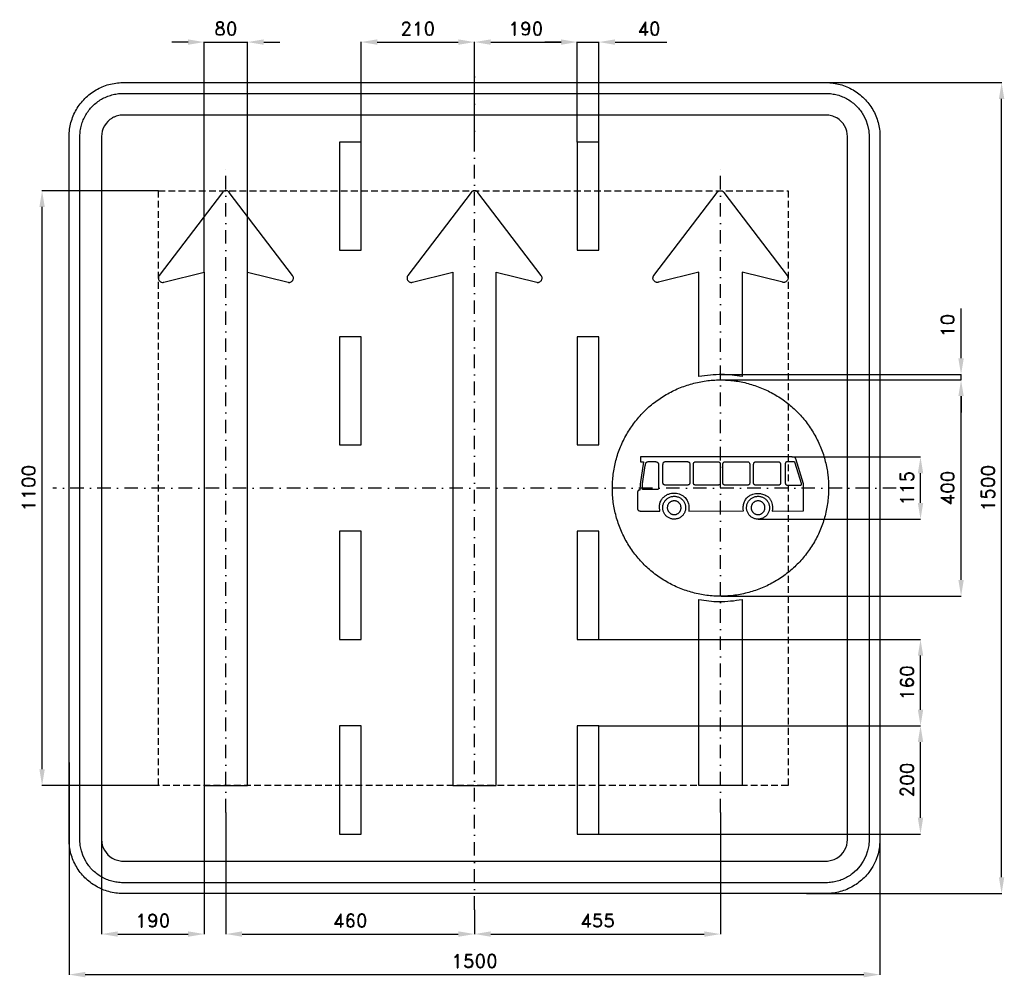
# Model space of a CAD drawing. Header units: millimetres. Extents: x -841 to 980, y -905 to 866.
import ezdxf

# ---------------------------------------------------------------- set-up
doc = ezdxf.new("R2010")
doc.units = ezdxf.units.MM
doc.header["$LTSCALE"] = 5
doc.linetypes.add('ČERCHOVANÁX2', pattern=[2, 1, -0.5, 0, -0.5])
doc.linetypes.add('ČÁRKOVANÁX2', pattern=[1.5, 1, -0.5])
doc.layers.add('Kóty', color=2, linetype='Continuous')
doc.layers.add('Značka', color=7, linetype='Continuous')
doc.styles.get("Standard").update_dxf_attribs({"font": 'romand.shx', "height": 25})
doc.dimstyles.get("Standard").update_dxf_attribs({"dimtxt": 25, "dimasz": 30, "dimexe": 0.18, "dimexo": 0.0625, "dimgap": 12.5, "dimtad": 1, "dimdec": 0, "dimzin": 0, "dimdsep": 46, "dimtxsty": 'Standard', "dimcen": 0.09, "dimadec": 0, "dimazin": 0, "dimtfac": 1, "dimtdec": 0, "dimtofl": 0, "dimtmove": 0, "dimatfit": 3, "dimfxl": 1, "dimtolj": 1, "dimtzin": 0, "dimarcsym": 0})

# ---------------------------------------------------------------- blocks, each defined once
blk = doc.blocks.new('*D0')
at = {"layer": 'Defpoints', "color": 0, "transparency": 16777216}
for p in [(-750, -507.4), (750, -603.9), (750, -900)]:
    blk.add_point(p, dxfattribs=at)
at = {"layer": 'Kóty', "color": 0, "lineweight": -2, "transparency": 16777216}
for p, q in [((-750, -507.5), (-750, -900.2)), ((750, -603.9), (750, -900.2)), ((-720, -900), (720, -900))]:
    blk.add_line(p, q, dxfattribs=at)
at = {"layer": 'Kóty', "color": 0, "transparency": 16777216}
for points in [[(-720, -895), (-720, -905), (-750, -900)], [(720, -895), (720, -905), (750, -900)]]:
    blk.add_solid(points, dxfattribs=at)
at = {"layer": 'Kóty', "color": 0, "transparency": 16777216, "insert": (0, -875), "char_height": 25, "attachment_point": 5}
blk.add_mtext('\\A1;1500', dxfattribs=at)
blk = doc.blocks.new('*D1')
at = {"layer": 'Defpoints', "color": 0, "transparency": 16777216}
for p in [(-460, -600), (0, -780), (0, -825)]:
    blk.add_point(p, dxfattribs=at)
at = {"layer": 'Kóty', "color": 0, "lineweight": -2, "transparency": 16777216}
for p, q in [((-460, -600.0625), (-460, -825.18)), ((0, -780.0625), (0, -825.18)), ((-430, -825), (-30, -825))]:
    blk.add_line(p, q, dxfattribs=at)
at = {"layer": 'Kóty', "color": 0, "transparency": 16777216}
for points in [[(-430, -820), (-430, -830), (-460, -825)], [(-30, -820), (-30, -830), (0, -825)]]:
    blk.add_solid(points, dxfattribs=at)
at = {"layer": 'Kóty', "color": 0, "transparency": 16777216, "insert": (-230, -800), "char_height": 25, "attachment_point": 5}
blk.add_mtext('\\A1;460', dxfattribs=at)
blk = doc.blocks.new('*D2')
at = {"layer": 'Defpoints', "color": 0, "transparency": 16777216}
for p in [(455, -600), (0, -780), (455, -825)]:
    blk.add_point(p, dxfattribs=at)
at = {"layer": 'Kóty', "color": 0, "lineweight": -2, "transparency": 16777216}
for p, q in [((455, -600.1), (455, -825.2)), ((0, -780.1), (0, -825.2)), ((30, -825), (425, -825))]:
    blk.add_line(p, q, dxfattribs=at)
at = {"layer": 'Kóty', "color": 0, "transparency": 16777216}
for points in [[(30, -820), (30, -830), (0, -825)], [(425, -820), (425, -830), (455, -825)]]:
    blk.add_solid(points, dxfattribs=at)
at = {"layer": 'Kóty', "color": 0, "transparency": 16777216, "insert": (227.5, -800), "char_height": 25, "attachment_point": 5}
blk.add_mtext('\\A1;455', dxfattribs=at)
blk = doc.blocks.new('*D3')
at = {"layer": 'Defpoints', "color": 0, "transparency": 16777216}
for p in [(-420, 825), (-500, 399.21), (-420, 399.21)]:
    blk.add_point(p, dxfattribs=at)
at = {"layer": 'Kóty', "color": 0, "lineweight": -2, "transparency": 16777216}
for p, q in [((-530, 825), (-560, 825)), ((-500, 399.2725), (-500, 825.18)), ((-420, 399.2725), (-420, 825.18)), ((-390, 825), (-360, 825))]:
    blk.add_line(p, q, dxfattribs=at)
at = {"layer": 'Kóty', "color": 0, "transparency": 16777216}
for points in [[(-530, 830), (-530, 820), (-500, 825)], [(-390, 830), (-390, 820), (-420, 825)]]:
    blk.add_solid(points, dxfattribs=at)
at = {"layer": 'Kóty', "color": 0, "transparency": 16777216, "insert": (-460, 850), "char_height": 25, "attachment_point": 5}
blk.add_mtext('\\A1;80', dxfattribs=at)
blk = doc.blocks.new('*D4')
at = {"layer": 'Defpoints', "color": 0, "transparency": 16777216}
for p in [(0, 825), (-210, 640), (0, 640)]:
    blk.add_point(p, dxfattribs=at)
at = {"layer": 'Kóty', "color": 0, "lineweight": -2, "transparency": 16777216}
for p, q in [((-210, 640.0625), (-210, 825.18)), ((-180, 825), (-30, 825)), ((0, 640.0625), (0, 825.18))]:
    blk.add_line(p, q, dxfattribs=at)
at = {"layer": 'Kóty', "color": 0, "transparency": 16777216}
for points in [[(-180, 830), (-180, 820), (-210, 825)], [(-30, 830), (-30, 820), (0, 825)]]:
    blk.add_solid(points, dxfattribs=at)
at = {"layer": 'Kóty', "color": 0, "transparency": 16777216, "insert": (-105, 850), "char_height": 25, "attachment_point": 5}
blk.add_mtext('\\A1;210', dxfattribs=at)
blk = doc.blocks.new('*D5')
at = {"layer": 'Defpoints', "color": 0, "transparency": 16777216}
for p in [(0, 825), (190, 825), (190, 640)]:
    blk.add_point(p, dxfattribs=at)
at = {"layer": 'Kóty', "color": 0, "lineweight": -2, "transparency": 16777216}
for p, q in [((0, 825.1), (0, 825.2)), ((30, 825), (160, 825)), ((190, 640.1), (190, 825.2))]:
    blk.add_line(p, q, dxfattribs=at)
at = {"layer": 'Kóty', "color": 0, "transparency": 16777216}
for points in [[(30, 830), (30, 820), (0, 825)], [(160, 830), (160, 820), (190, 825)]]:
    blk.add_solid(points, dxfattribs=at)
at = {"layer": 'Kóty', "color": 0, "transparency": 16777216, "insert": (95, 850), "char_height": 25, "attachment_point": 5}
blk.add_mtext('\\A1;190', dxfattribs=at)
blk = doc.blocks.new('*D6')
at = {"layer": 'Defpoints', "color": 0, "transparency": 16777216}
for p in [(230, 825), (190, 640.1), (230, 640)]:
    blk.add_point(p, dxfattribs=at)
at = {"layer": 'Kóty', "color": 0, "lineweight": -2, "transparency": 16777216}
for p, q in [((160, 825), (130, 825)), ((190, 640.1), (190, 825.2)), ((230, 640.1), (230, 825.2)), ((260, 825), (355.5, 825))]:
    blk.add_line(p, q, dxfattribs=at)
at = {"layer": 'Kóty', "color": 0, "transparency": 16777216}
for points in [[(160, 830), (160, 820), (190, 825)], [(260, 830), (260, 820), (230, 825)]]:
    blk.add_solid(points, dxfattribs=at)
at = {"layer": 'Kóty', "color": 0, "transparency": 16777216, "insert": (322.7, 850), "char_height": 25, "attachment_point": 5}
blk.add_mtext('\\A1;40', dxfattribs=at)
blk = doc.blocks.new('*D7')
at = {"layer": 'Defpoints', "color": 0, "transparency": 16777216}
for p in [(230, -440), (825, -440), (230, -640)]:
    blk.add_point(p, dxfattribs=at)
at = {"layer": 'Kóty', "color": 0, "lineweight": -2, "transparency": 16777216}
for p, q in [((230.1, -440), (825.2, -440)), ((825, -610), (825, -470)), ((230.1, -640), (825.2, -640))]:
    blk.add_line(p, q, dxfattribs=at)
at = {"layer": 'Kóty', "color": 0, "transparency": 16777216}
for points in [[(820, -470), (830, -470), (825, -440)], [(820, -610), (830, -610), (825, -640)]]:
    blk.add_solid(points, dxfattribs=at)
at = {"layer": 'Kóty', "color": 0, "transparency": 16777216, "insert": (800, -540), "char_height": 25, "attachment_point": 5, "rotation": 90}
blk.add_mtext('\\A1;200', dxfattribs=at)
blk = doc.blocks.new('*D8')
at = {"layer": 'Defpoints', "color": 0, "transparency": 16777216}
for p in [(230, -280), (825, -280), (230, -440)]:
    blk.add_point(p, dxfattribs=at)
at = {"layer": 'Kóty', "color": 0, "lineweight": -2, "transparency": 16777216}
for p, q in [((230.1, -280), (825.2, -280)), ((825, -410), (825, -310)), ((230.1, -440), (825.2, -440))]:
    blk.add_line(p, q, dxfattribs=at)
at = {"layer": 'Kóty', "color": 0, "transparency": 16777216}
for points in [[(820, -310), (830, -310), (825, -280)], [(820, -410), (830, -410), (825, -440)]]:
    blk.add_solid(points, dxfattribs=at)
at = {"layer": 'Kóty', "color": 0, "transparency": 16777216, "insert": (800, -360), "char_height": 25, "attachment_point": 5, "rotation": 90}
blk.add_mtext('\\A1;160', dxfattribs=at)
blk = doc.blocks.new('*D12')
at = {"layer": 'Defpoints', "color": 0, "transparency": 16777216}
for p in [(455, 210), (900, 210), (534, 200)]:
    blk.add_point(p, dxfattribs=at)
at = {"layer": 'Kóty', "color": 0, "lineweight": -2, "transparency": 16777216}
for p, q in [((900, 240), (900, 331.9)), ((455.1, 210), (900.2, 210)), ((534.1, 200), (900.2, 200)), ((900, 170), (900, 140))]:
    blk.add_line(p, q, dxfattribs=at)
at = {"layer": 'Kóty', "color": 0, "transparency": 16777216}
for points in [[(895, 240), (905, 240), (900, 210)], [(895, 170), (905, 170), (900, 200)]]:
    blk.add_solid(points, dxfattribs=at)
at = {"layer": 'Kóty', "color": 0, "transparency": 16777216, "insert": (875, 300.9), "char_height": 25, "attachment_point": 5, "rotation": 90}
blk.add_mtext('\\A1;10', dxfattribs=at)
blk = doc.blocks.new('*D13')
at = {"layer": 'Defpoints', "color": 0, "transparency": 16777216}
for p in [(616, 750), (975, 750), (613.8, -750)]:
    blk.add_point(p, dxfattribs=at)
at = {"layer": 'Kóty', "color": 0, "lineweight": -2, "transparency": 16777216}
for p, q in [((616.1, 750), (975.2, 750)), ((975, -720), (975, 720)), ((613.8, -750), (975.2, -750))]:
    blk.add_line(p, q, dxfattribs=at)
at = {"layer": 'Kóty', "color": 0, "transparency": 16777216}
for points in [[(970, 720), (980, 720), (975, 750)], [(970, -720), (980, -720), (975, -750)]]:
    blk.add_solid(points, dxfattribs=at)
at = {"layer": 'Kóty', "color": 0, "transparency": 16777216, "insert": (950, 0), "char_height": 25, "attachment_point": 5, "rotation": 90}
blk.add_mtext('\\A1;1500', dxfattribs=at)
blk = doc.blocks.new('*D14')
at = {"layer": 'Defpoints', "color": 0, "transparency": 16777216}
for p in [(-800, 550), (-584.8, 550), (-584.8, -550)]:
    blk.add_point(p, dxfattribs=at)
at = {"layer": 'Kóty', "color": 0, "lineweight": -2, "transparency": 16777216}
for p, q in [((-584.8625, 550), (-800.18, 550)), ((-800, -520), (-800, 520)), ((-584.8625, -550), (-800.18, -550))]:
    blk.add_line(p, q, dxfattribs=at)
at = {"layer": 'Kóty', "color": 0, "transparency": 16777216}
for points in [[(-805, 520), (-795, 520), (-800, 550)], [(-805, -520), (-795, -520), (-800, -550)]]:
    blk.add_solid(points, dxfattribs=at)
at = {"layer": 'Kóty', "color": 0, "transparency": 16777216, "insert": (-825, 0), "char_height": 25, "attachment_point": 5, "rotation": 90}
blk.add_mtext('\\A1;1100', dxfattribs=at)
blk = doc.blocks.new('*D16')
at = {"layer": 'Defpoints', "color": 0, "transparency": 16777216}
for p in [(-500, -550), (-690, -597.7), (-500, -825)]:
    blk.add_point(p, dxfattribs=at)
at = {"layer": 'Kóty', "color": 0, "lineweight": -2, "transparency": 16777216}
for p, q in [((-500, -550.1), (-500, -825.2)), ((-690, -597.8), (-690, -825.2)), ((-660, -825), (-530, -825))]:
    blk.add_line(p, q, dxfattribs=at)
at = {"layer": 'Kóty', "color": 0, "transparency": 16777216}
for points in [[(-660, -820), (-660, -830), (-690, -825)], [(-530, -820), (-530, -830), (-500, -825)]]:
    blk.add_solid(points, dxfattribs=at)
at = {"layer": 'Kóty', "color": 0, "transparency": 16777216, "insert": (-595, -800), "char_height": 25, "attachment_point": 5}
blk.add_mtext('\\A1;190', dxfattribs=at)
blk = doc.blocks.new('*D17')
at = {"layer": 'Defpoints', "color": 0, "transparency": 16777216}
for p in [(587.1, 57.5), (825, 57.5), (524.5, -57.5)]:
    blk.add_point(p, dxfattribs=at)
at = {"layer": 'Kóty', "color": 0, "lineweight": -2, "transparency": 16777216}
for p, q in [((587.2, 57.5), (825.2, 57.5)), ((825, -27.5), (825, 27.5)), ((524.6, -57.5), (825.2, -57.5))]:
    blk.add_line(p, q, dxfattribs=at)
at = {"layer": 'Kóty', "color": 0, "transparency": 16777216}
for points in [[(820, 27.5), (830, 27.5), (825, 57.5)], [(820, -27.5), (830, -27.5), (825, -57.5)]]:
    blk.add_solid(points, dxfattribs=at)
at = {"layer": 'Kóty', "color": 0, "transparency": 16777216, "insert": (800, 0), "char_height": 25, "attachment_point": 5, "rotation": 90}
blk.add_mtext('\\A1;115', dxfattribs=at)
blk = doc.blocks.new('*D18')
at = {"layer": 'Defpoints', "color": 0, "transparency": 16777216}
for p in [(455, 200), (900, 200), (456.1, -200)]:
    blk.add_point(p, dxfattribs=at)
at = {"layer": 'Kóty', "color": 0, "lineweight": -2, "transparency": 16777216}
for p, q in [((455.1, 200), (900.2, 200)), ((900, -170), (900, 170)), ((456.2, -200), (900.2, -200))]:
    blk.add_line(p, q, dxfattribs=at)
at = {"layer": 'Kóty', "color": 0, "transparency": 16777216}
for points in [[(895, 170), (905, 170), (900, 200)], [(895, -170), (905, -170), (900, -200)]]:
    blk.add_solid(points, dxfattribs=at)
at = {"layer": 'Kóty', "color": 0, "transparency": 16777216, "insert": (875, 0), "char_height": 25, "attachment_point": 5, "rotation": 90}
blk.add_mtext('\\A1;400', dxfattribs=at)

msp = doc.modelspace()

# ---------------------------------------------------------------- linework, layer by layer
at = {"layer": 'Kóty'}
for points in [[(-500, 825), (-420, 825)], [(190, 825), (230, 825)], [(900, 200), (900, 210)]]:
    msp.add_lwpolyline(points, dxfattribs=at)
at = {"layer": 'Značka', "color": 6, "linetype": 'ČERCHOVANÁX2', "ltscale": 5}
for points in [[(0, -780), (0, 780)], [(-460, -600), (-460, 600)], [(455, -600), (455, 600)], [(780, 0), (-780, 0)]]:
    msp.add_lwpolyline(points, dxfattribs=at)
at = {"layer": 'Značka', "color": 5}
for points in [[(-650, -750), (-650.4, -750), (-650.8, -750, -0.032183), (-663.7, -749.1, -0.035439), (-676.4, -746.5, -0.036257), (-688.7, -742.3, -0.03443), (-700.2, -736.5, -0.033714), (-711, -729.3, -0.034097), (-720.7, -720.7, -0.034214), (-729.3, -711, -0.034227), (-736.5, -700.2, -0.034043), (-742.3, -688.7, -0.033425), (-746.5, -676.4, -0.034175), (-749.1, -663.7, -0.036736), (-750, -650.8), (-750, -650.4), (-750, -650), (-750, 650), (-750, 650.4), (-750, 650.8, -0.032197), (-749.1, 663.7, -0.035467), (-746.5, 676.4, -0.03632), (-742.3, 688.7, -0.034471), (-736.5, 700.2, -0.033721), (-729.3, 711, -0.034099), (-720.7, 720.7, -0.034202), (-711, 729.3, -0.034225), (-700.2, 736.5, -0.034051), (-688.6, 742.3, -0.033415), (-676.4, 746.5, -0.034124), (-663.7, 749.1, -0.036744), (-650.8, 750), (-650.4, 750), (-650, 750), (650, 750), (650.4, 750), (650.8, 750, -0.032182), (663.7, 749.1, -0.035447), (676.4, 746.5, -0.036272), (688.7, 742.3, -0.034433), (700.2, 736.5, -0.033723), (711, 729.3, -0.034091), (720.7, 720.7, -0.034221), (729.3, 711, -0.034225), (736.5, 700.2, -0.034038), (742.3, 688.6, -0.033425), (746.5, 676.4, -0.034173), (749.1, 663.7, -0.036736), (750, 650.8), (750, 650.4), (750, 650), (750, -650), (750, -650.4), (750, -650.8), (749.1, -663.7), (746.5, -676.4), (742.3, -688.7), (736.5, -700.2), (729.3, -711, -0.034106), (720.7, -720.7, -0.034203), (711, -729.3, -0.034227), (700.2, -736.5, -0.034044), (688.6, -742.3, -0.033411), (676.4, -746.5, -0.034122), (663.7, -749.1, -0.036743), (650.8, -750), (650.4, -750), (650, -750), (-650, -750)], [(-650, -730), (-650.3, -730), (-650.6, -730, -0.032184), (-661, -729.3, -0.035448), (-671.1, -727.2, -0.036282), (-680.9, -723.8, -0.034422), (-690.2, -719.2, -0.033745), (-698.8, -713.4, -0.034102), (-706.6, -706.6, -0.034186), (-713.4, -698.8, -0.034203), (-719.2, -690.2), (-723.8, -680.9), (-727.2, -671.1), (-729.3, -661), (-730, -650.6), (-730, -650.3), (-730, -650), (-730, 650), (-730, 650.3), (-730, 650.6, -0.032179), (-729.3, 661, -0.035489), (-727.2, 671.1, -0.036281), (-723.9, 680.9, -0.03442), (-719.2, 690.2, -0.033728), (-713.4, 698.8, -0.034073), (-706.6, 706.6, -0.034239), (-698.8, 713.4, -0.034199), (-690.2, 719.2, -0.034034), (-680.9, 723.8, -0.033414), (-671.1, 727.2, -0.034124), (-660.9, 729.3, -0.03674), (-650.6, 730), (-650.3, 730), (-650, 730), (650, 730), (650.3, 730), (650.6, 730, -0.032183), (661, 729.3, -0.035447), (671.1, 727.2, -0.036274), (680.9, 723.9, -0.034414), (690.2, 719.2, -0.033745), (698.8, 713.4, -0.034097), (706.6, 706.6, -0.034187), (713.4, 698.8, -0.034206), (719.2, 690.2), (723.8, 680.9), (727.2, 671.1), (729.3, 660.9), (730, 650.6), (730, 650.3), (730, 650), (730, -650), (730, -650.3), (730, -650.6), (729.3, -661), (727.2, -671.1), (723.9, -680.9), (719.2, -690.2), (713.4, -698.8), (706.6, -706.6), (698.8, -713.4, -0.034206), (690.2, -719.2, -0.034031), (680.9, -723.8, -0.033421), (671.1, -727.2, -0.034122), (660.9, -729.3, -0.036744), (650.6, -730), (650.3, -730), (650, -730), (-650, -730)], [(-650, -690), (650, -690), (650.2, -690), (650.3, -690, 0.032185), (655.5, -689.6, 0.035459), (660.5, -688.6, 0.036277), (665.5, -686.9), (670.1, -684.6), (674.4, -681.7), (678.3, -678.3), (681.7, -674.4), (684.6, -670.1), (686.9, -665.5), (688.6, -660.6), (689.6, -655.5), (690, -650.3), (690, -650.2), (690, -650), (690, 650), (690, 650.2), (690, 650.3), (689.6, 655.5), (688.6, 660.5), (686.9, 665.5), (684.6, 670.1), (681.7, 674.4), (678.3, 678.3), (674.4, 681.7), (670.1, 684.6), (665.5, 686.9, 0.033409), (660.5, 688.6, 0.034186), (655.5, 689.6, 0.036746), (650.3, 690), (650.2, 690), (650, 690), (-650, 690), (-650.2, 690), (-650.3, 690, 0.032185), (-655.5, 689.6, 0.035458), (-660.6, 688.6, 0.036271), (-665.5, 686.9, 0.034382), (-670.1, 684.6, 0.03365), (-674.4, 681.7), (-678.3, 678.3), (-681.7, 674.4), (-684.6, 670.1), (-686.9, 665.5), (-688.6, 660.5), (-689.6, 655.5), (-690, 650.3), (-690, 650.2), (-690, 650), (-690, -650), (-690, -650.2), (-690, -650.3), (-689.6, -655.5), (-688.6, -660.6), (-686.9, -665.5), (-684.6, -670.1), (-681.7, -674.4), (-678.3, -678.3), (-674.4, -681.7), (-670.1, -684.6), (-665.5, -686.9, 0.033404), (-660.6, -688.6, 0.034161), (-655.5, -689.7, 0.036749), (-650.3, -690), (-650.2, -690), (-650, -690)], [(-500, -550), (-420, -550), (-420, 375.2), (-420, 399.2), (-345, 380.7), (-344.6, 380.6), (-344.3, 380.5, 0.052612), (-342.7, 380.4, 0.052735), (-341.1, 380.7, 0.065463), (-339.3, 381.4, 0.065418), (-337.7, 382.5, 0.06536), (-336.4, 384, 0.065225), (-335.6, 385.8, 0.064833), (-335.1, 387.7, 0.063646), (-335.2, 389.7, 0.052686), (-335.6, 391.2, 0.057452), (-336.3, 392.6), (-336.5, 392.9), (-336.7, 393.3), (-453.6, 546.8), (-453.9, 547.1), (-454.1, 547.4), (-455.2, 548.4), (-456.4, 549.2, 0.061122), (-458.2, 549.8, 0.061405), (-460, 550, 0.061031), (-461.8, 549.8, 0.059473), (-463.6, 549.2), (-464.8, 548.4, 0.053582), (-465.9, 547.4), (-466.1, 547.1), (-466.4, 546.8), (-583.3, 393.3), (-583.5, 392.9), (-583.7, 392.6, 0.052507), (-584.4, 391.2, 0.052666), (-584.8, 389.7, 0.065501), (-584.9, 387.7, 0.065456), (-584.4, 385.8, 0.065341), (-583.6, 384, 0.065211), (-582.3, 382.5, 0.064856), (-580.7, 381.4, 0.063693), (-578.9, 380.7), (-577.3, 380.4), (-575.7, 380.5), (-575.4, 380.6), (-575, 380.7), (-500, 399.2), (-500, 375.2), (-500, -550)], [(-40, -550), (40, -550), (40, 375.2), (40, 399.2), (115, 380.7), (115.3, 380.6), (115.7, 380.5, 0.05261), (117.3, 380.4, 0.052733), (118.9, 380.7, 0.065457), (120.7, 381.4, 0.065391), (122.3, 382.5, 0.06536), (123.6, 384, 0.065197), (124.4, 385.8, 0.064818), (124.9, 387.7, 0.063646), (124.8, 389.7, 0.052686), (124.4, 391.2, 0.057451), (123.7, 392.6), (123.5, 392.9), (123.3, 393.3), (6.4, 546.8), (6.1, 547.1), (5.9, 547.4, 0.048978), (4.8, 548.4, 0.04913), (3.6, 549.2, 0.061127), (1.8, 549.8, 0.061408), (0, 550, 0.061033), (-1.8, 549.8, 0.059478), (-3.6, 549.2, 0.049186), (-4.8, 548.4, 0.053611), (-5.9, 547.4), (-6.1, 547.1), (-6.4, 546.8), (-123.3, 393.3), (-123.5, 392.9), (-123.7, 392.6, 0.052533), (-124.4, 391.2, 0.0526), (-124.8, 389.7, 0.065501), (-124.9, 387.7, 0.065464), (-124.4, 385.8, 0.065361), (-123.6, 384, 0.06523), (-122.3, 382.5, 0.064869), (-120.7, 381.4, 0.06369), (-118.9, 380.7, 0.052701), (-117.3, 380.4, 0.05745), (-115.7, 380.5), (-115.3, 380.6), (-115, 380.7), (-40, 399.2), (-40, 375.2), (-40, -550)], [(415, 206.2), (415, 375.2), (415, 399.2), (340, 380.7), (339.6, 380.6, -0.010084), (339.3, 380.5, -0.052503), (337.7, 380.4, -0.052645), (336.1, 380.7, -0.065503), (334.3, 381.4, -0.065455), (332.7, 382.5, -0.065319), (331.4, 384, -0.065187), (330.6, 385.8, -0.064843), (330.1, 387.7, -0.063651), (330.2, 389.7, -0.052693), (330.6, 391.2, -0.057453), (331.3, 392.6, -0.01147), (331.5, 392.9, -0.003824), (331.7, 393.3), (448.6, 546.8, -0.003131), (448.9, 547.1, -0.009393), (449.1, 547.4, -0.049065), (450.2, 548.4, -0.049118), (451.4, 549.2, -0.061113), (453.2, 549.8, -0.061349), (455, 550, -0.06102), (456.8, 549.8, -0.059475), (458.6, 549.2, -0.049145), (459.8, 548.4, -0.053708), (460.9, 547.4, -0.010699), (461.1, 547.1), (461.4, 546.8), (578.3, 393.3), (578.5, 392.9, -0.010084), (578.7, 392.6, -0.052503), (579.4, 391.2, -0.052645), (579.8, 389.7, -0.065503), (579.9, 387.7, -0.065455), (579.4, 385.8, -0.065319), (578.6, 384, -0.065187), (577.3, 382.5, -0.064843), (575.7, 381.4, -0.063651), (573.9, 380.7, -0.052693), (572.3, 380.4, -0.057453), (570.7, 380.5, -0.01147), (570.4, 380.6), (570, 380.7), (495, 399.2), (495, 375.2), (495, 206.1, 0.008266), (476.4, 208.7, 0.025118), (457.7, 210, 0.028804), (436.4, 208.9, 0.009461), (415, 206.2)], [(655, 0), (655, -1.3), (655, -2.6, -0.032167), (653, -28.7, -0.035723), (647.5, -54.3, -0.036666), (638.9, -79, -0.034754), (626.9, -102.3, -0.034039), (612.1, -123.9, -0.034453), (594.6, -143.3, -0.034561), (574.7, -160.3, -0.034427), (552.7, -174.5, -0.034389), (529.1, -185.8, -0.034418), (504.2, -193.8, -0.034423), (478.5, -198.7, -0.034417), (452.4, -200, -0.034416), (426.3, -198, -0.034417), (400.7, -192.5, -0.034417), (376, -183.8, -0.034417), (352.7, -171.9, -0.034417), (331.1, -157.1, -0.034417), (311.7, -139.6, -0.034417), (294.7, -119.7, -0.034417), (280.5, -97.7, -0.034417), (269.2, -74.1, -0.034417), (261.2, -49.2, -0.034417), (256.3, -23.5, -0.034417), (255, 2.6, -0.034417), (257, 28.7, -0.034417), (262.5, 54.3, -0.034417), (271.2, 79, -0.034417), (283.1, 102.3, -0.034417), (297.9, 123.9, -0.034417), (315.4, 143.3, -0.034417), (335.3, 160.3, -0.034417), (357.3, 174.5, -0.034417), (380.9, 185.8, -0.034417), (405.8, 193.8, -0.034417), (431.5, 198.7, -0.034416), (457.6, 200, -0.034417), (483.7, 198, -0.034418), (509.3, 192.5, -0.034416), (534, 183.8, -0.034417), (557.3, 171.9, -0.034418), (578.9, 157.1, -0.034406), (598.3, 139.6, -0.034414), (615.3, 119.7, -0.034487), (629.5, 97.7, -0.034419), (640.8, 74.2, -0.034076), (648.8, 49.2, -0.032791), (653.6, 24.8, -0.034265), (655, 0)], [(342.9, -42.6, -0.003728), (342.6, -39.9, -0.01117), (342.3, -37.3, -0.026528), (342.2, -33.4, -0.037791), (342.6, -29.6, -0.043313), (343.6, -26, -0.046788), (345.2, -22.5, -0.03693), (346.9, -20, -0.030055), (348.9, -17.7, -0.05514), (353.7, -13.7, -0.061671), (359.2, -11, -0.050046), (364.1, -9.7, -0.042258), (369.1, -9.3, -0.040207), (373.9, -9.6, -0.046467), (378.7, -10.8, -0.053494), (383.6, -13, -0.051653), (387.9, -16.2, -0.04283), (391, -19.3, -0.046515), (393.4, -22.9, -0.035287), (394.8, -25.8, -0.033242), (395.7, -28.9, -0.044761), (396.5, -34, -0.032247), (396.6, -39.1, -0.007075), (396.5, -40.9, -0.002368), (396.3, -42.7), (497.5, -42.4, -0.004445), (497.2, -40.3, -0.013419), (497.1, -38.3, -0.033404), (497.2, -34.3, -0.030958), (497.8, -30.3, -0.062154), (500.2, -23.4, -0.090141), (504.4, -17.5, -0.034522), (506.3, -15.7, -0.024272), (508.5, -14.2, -0.030558), (511.7, -12.4, -0.039226), (515.1, -11, -0.047719), (519.5, -10, -0.038568), (523.9, -9.8, -0.023992), (527.1, -10, -0.020968), (530.3, -10.5, -0.034527), (534.8, -11.7, -0.049464), (539.1, -13.5, -0.063879), (543.5, -16.7, -0.061349), (547, -20.9, -0.056353), (549.4, -25.5, -0.054204), (550.7, -30.4, -0.022387), (551, -32.7, -0.017125), (551.1, -35.1, -0.016973), (551.1, -38, -0.014844), (550.9, -40.9, -0.00273), (550.8, -41.7), (550.7, -42.5), (608.3, -42.2), (608.3, 7.9), (594.1, 54.1, 0.019599), (593.8, 55, 0.062092), (593.3, 55.8, 0.083674), (592.5, 56.5, 0.06153), (591.6, 57, 0.055241), (590.3, 57.3, 0.024543), (589, 57.4, 0.006464), (587.7, 57.5, 0.002162), (586.5, 57.5), (307, 57.5), (307, 48.3), (312.7, 48.3), (306.1, 7.3), (306, -3.8), (305.6, -3.8, 0.00818), (305.2, -3.8, 0.009602), (304.8, -3.9, 0.006619), (304.4, -3.9, 0.020292), (303.8, -4, 0.04892), (303.3, -4.2, 0.087203), (302.7, -4.6, 0.078278), (302.2, -5.2, 0.055814), (301.9, -5.8, 0.043219), (301.8, -6.4, 0.019712), (301.7, -6.8, 0.006566), (301.7, -7.3), (301.7, -38.1, 0.009432), (301.7, -38.7, 0.028289), (301.8, -39.4, 0.048898), (302, -40.1, 0.060652), (302.4, -40.7, 0.069383), (303, -41.4, 0.052857), (303.7, -41.9, 0.080136), (305.5, -42.4, 0.035822), (307.5, -42.6, 0.005189), (308.3, -42.6), (309.1, -42.6), (342.9, -42.6)], [(310.6, -2.7), (310.6, 7.6), (315.9, 41.8, -0.008173), (316.1, 43.3, -0.023755), (316.5, 44.8, -0.051595), (317.1, 46.4, -0.099547), (318.1, 47.7, -0.07688), (319.1, 48.4, -0.057492), (320.2, 48.8, -0.044459), (321.6, 48.9, -0.014882), (322.9, 48.9), (333.7, 48.9, -0.014749), (335, 48.9, -0.04537), (336.3, 48.7, -0.047561), (337.3, 48.3, -0.044417), (338.2, 47.8, -0.046798), (339, 47.1, -0.053483), (339.7, 46.2, -0.051848), (340.1, 45.3, -0.047983), (340.4, 44.3, -0.04191), (340.6, 43.1, -0.013799), (340.5, 41.9), (340.5, 2.4), (340.5, 1.9, -0.006381), (340.5, 1.3, -0.00834), (340.5, 0.8, -0.007018), (340.5, 0.2, -0.040025), (340.4, -0.8, -0.108918), (340, -1.7, -0.092082), (339.4, -2.2, -0.084455), (338.8, -2.5, -0.040256), (338.4, -2.6, -0.013477), (337.9, -2.6), (310.6, -2.7)], [(348.5, 41.5), (348.6, 42.5, 0.005967), (348.6, 43.4, -0.007084), (348.7, 44.5, -0.040803), (348.8, 45.6, -0.052146), (349.1, 46.5, -0.063818), (349.6, 47.3, -0.064646), (350.2, 48, -0.063069), (351, 48.5, -0.03213), (351.4, 48.6, -0.027094), (351.9, 48.8, -0.035228), (352.8, 48.9, -0.011588), (353.7, 48.9), (391.8, 48.9), (392.7, 48.9, -0.004441), (393.5, 48.9, -0.027729), (394.7, 48.8, -0.070018), (395.8, 48.5, -0.078327), (396.7, 48, -0.077395), (397.5, 47.2, -0.102039), (398.1, 45.6, -0.045484), (398.2, 43.8), (398.2, 43.4), (398.2, 43), (398.3, 9.7, -0.029212), (398.1, 8.3, -0.097021), (397.5, 7, -0.074866), (396.9, 6.3, -0.069226), (396.1, 5.9, -0.041528), (395.4, 5.7, -0.013847), (394.7, 5.6), (355.2, 5.6), (354.3, 5.6, -0.004235), (353.5, 5.6, -0.021699), (352.3, 5.6, -0.048737), (351.1, 5.8, -0.06222), (350.1, 6.3, -0.097026), (349.3, 6.9, -0.092207), (348.8, 7.8, -0.049999), (348.6, 8.8, -0.032344), (348.5, 10, -0.011131), (348.5, 11.2), (348.5, 41.5)], [(404.8, 42.5, -0.012511), (404.9, 44, -0.037241), (405.1, 45.5, -0.041476), (405.4, 46.4, -0.068472), (405.9, 47.2, -0.066706), (406.5, 47.9, -0.045653), (407.3, 48.3, -0.028048), (407.8, 48.6, -0.038071), (408.3, 48.7, -0.04943), (409.2, 48.8, -0.015901), (410, 48.8), (448.2, 48.8), (449, 48.8, -0.003195), (449.9, 48.8, -0.027876), (451, 48.7, -0.076867), (452.1, 48.4, -0.084034), (453, 47.8, -0.071196), (453.7, 47, -0.089994), (454.4, 45.4, -0.051298), (454.5, 43.7, -0.006647), (454.5, 43.3), (454.5, 42.9), (454.6, 9.6, -0.029966), (454.4, 8.2, -0.100496), (453.8, 6.9, -0.077271), (453.2, 6.2, -0.069259), (452.4, 5.8, -0.041109), (451.7, 5.6, -0.013748), (451, 5.5), (411.5, 5.5), (410.7, 5.5, -0.004339), (409.8, 5.5, -0.021736), (408.6, 5.5, -0.048406), (407.4, 5.8, -0.061969), (406.4, 6.2, -0.097248), (405.6, 6.8, -0.092574), (405.2, 7.7, -0.050066), (404.9, 8.7, -0.032278), (404.8, 9.9, -0.011114), (404.9, 11.1), (404.8, 42.5)], [(459.4, 41.4), (459.4, 42.3, 0.005589), (459.5, 43.3, -0.007071), (459.5, 44.4, -0.03921), (459.6, 45.5, -0.052035), (459.9, 46.4, -0.070154), (460.4, 47.2, -0.065824), (461, 47.8, -0.045676), (461.8, 48.3, -0.028018), (462.3, 48.6, -0.038068), (462.8, 48.7, -0.04964), (463.7, 48.8, -0.015977), (464.5, 48.8), (502.7, 48.8), (503.5, 48.8, -0.003259), (504.4, 48.8, -0.027894), (505.5, 48.7, -0.076666), (506.7, 48.4, -0.083967), (507.6, 47.8, -0.071356), (508.3, 47, -0.090178), (508.9, 45.4, -0.051145), (509, 43.7, -0.006598), (509.1, 43.3), (509, 42.9), (509.2, 9.6, -0.029222), (508.9, 8.1, -0.097045), (508.4, 6.9, -0.074957), (507.7, 6.2, -0.069417), (506.9, 5.8, -0.041589), (506.2, 5.6, -0.013866), (505.5, 5.5), (466.1, 5.5), (465.2, 5.4, -0.004265), (464.3, 5.5, -0.021689), (463.1, 5.5, -0.048564), (461.9, 5.7, -0.062072), (460.9, 6.1, -0.097159), (460.2, 6.8, -0.092442), (459.7, 7.7, -0.049999), (459.4, 8.7, -0.03226), (459.4, 9.9, -0.011107), (459.4, 11.1), (459.4, 41.4)], [(516.2, 41.3), (516.2, 42.2, 0.005706), (516.3, 43.1, -0.007045), (516.3, 44.2, -0.039528), (516.5, 45.4, -0.052268), (516.7, 46.3, -0.070091), (517.2, 47.1, -0.065625), (517.9, 47.7, -0.045339), (518.6, 48.2, -0.027911), (519.1, 48.4, -0.038303), (519.7, 48.6, -0.050087), (520.5, 48.7, -0.016111), (521.4, 48.7), (559.5, 48.7), (560.4, 48.7, -0.003305), (561.2, 48.7, -0.028027), (562.4, 48.6, -0.076991), (563.5, 48.3, -0.084118), (564.4, 47.7, -0.071067), (565.1, 46.8, -0.089775), (565.7, 45.3, -0.051391), (565.9, 43.6, -0.006686), (565.9, 43.2), (565.9, 42.7), (566, 9.4, -0.029206), (565.7, 8, -0.096996), (565.2, 6.7, -0.074884), (564.5, 6.1, -0.069237), (563.7, 5.6, -0.041456), (563, 5.4, -0.013824), (562.4, 5.3), (522.9, 5.3), (522, 5.3, -0.004374), (521.1, 5.3, -0.021744), (519.9, 5.4, -0.048289), (518.7, 5.6, -0.061969), (517.8, 6, -0.097542), (517, 6.7, -0.092713), (516.5, 7.5, -0.049846), (516.3, 8.5, -0.031939), (516.2, 9.8, -0.011003), (516.2, 11), (516.2, 41.3)], [(574.8, 17.7), (574.8, 9, 0.007998), (574.9, 8.6, 0.023944), (575, 8.2, 0.082423), (575.5, 7.1, 0.086534), (576.3, 6.2, 0.06741), (577.1, 5.8, 0.049943), (578, 5.5, 0.042326), (579.2, 5.3, 0.014006), (580.5, 5.3), (602.8, 5.3, 0.032107), (603.5, 5.4, 0.112536), (604.1, 5.6, 0.073746), (604.4, 5.9, 0.053383), (604.6, 6.3, 0.066968), (604.8, 6.8, 0.0519), (604.8, 7.5, 0.02409), (604.8, 7.9, 0.008026), (604.7, 8.3), (593.2, 46.2, 0.008997), (593, 46.6, 0.027192), (592.9, 47, 0.056225), (592.5, 47.5, 0.054886), (592, 48, 0.049429), (591.5, 48.3, 0.051578), (590.9, 48.5, 0.033619), (590.5, 48.6, 0.011082), (590, 48.7), (579.5, 48.7, 0.015887), (578.5, 48.7, 0.047897), (577.6, 48.6, 0.077087), (576.5, 48.2, 0.094945), (575.7, 47.4, 0.079406), (575.2, 46.6, 0.059501), (574.9, 45.7, 0.028167), (574.9, 45, 0.009478), (574.8, 44.4), (574.8, 17.7)], [(390.5, -36.3), (390.5, -36.5), (390.5, -36.6, -0.031622), (390.3, -39.4, -0.035938), (389.7, -42.1, -0.037068), (388.8, -44.7, -0.034705), (387.6, -47.2, -0.033871), (386, -49.4, -0.034453), (384.1, -51.5, -0.034635), (382, -53.3, -0.034416), (379.7, -54.8, -0.034354), (377.2, -56, -0.034373), (374.6, -56.9, -0.034319), (371.8, -57.4, -0.034197), (369.1, -57.5, -0.034285), (366.3, -57.3, -0.03454), (363.6, -56.7, -0.034491), (361, -55.8, -0.034242), (358.5, -54.5, -0.034236), (356.2, -53, -0.034434), (354.1, -51.1, -0.034448), (352.3, -49, -0.034363), (350.8, -46.7, -0.034423), (349.6, -44.2, -0.034709), (348.8, -41.6, -0.034676), (348.3, -38.8, -0.034312), (348.1, -36.1, -0.034291), (348.3, -33.3, -0.034598), (348.9, -30.6, -0.03465), (349.8, -28, -0.034455), (351.1, -25.5, -0.034425), (352.7, -23.2, -0.034461), (354.5, -21.2, -0.034417), (356.6, -19.4, -0.034293), (359, -17.9, -0.034261), (361.5, -16.7, -0.034313), (364.1, -15.8, -0.034409), (366.8, -15.3, -0.034431), (369.6, -15.2, -0.034351), (372.4, -15.4, -0.034269), (375.1, -16, -0.034275), (377.7, -16.9, -0.034313), (380.2, -18.2, -0.034397), (382.5, -19.7, -0.034578), (384.5, -21.6, -0.034542), (386.3, -23.7, -0.034449), (387.8, -26, -0.034316), (389, -28.5, -0.034), (389.9, -31.1, -0.03296), (390.4, -33.7, -0.034915), (390.5, -36.3)], [(545.6, -36.3), (545.6, -36.5), (545.6, -36.6, -0.030919), (545.4, -39.4, -0.03582), (544.8, -42.1, -0.037182), (543.9, -44.7, -0.034755), (542.7, -47.2, -0.033908), (541.1, -49.4, -0.034493), (539.2, -51.5, -0.034646), (537.1, -53.3, -0.034348), (534.8, -54.8, -0.03427), (532.3, -56, -0.034391), (529.6, -56.9, -0.03439), (526.9, -57.4, -0.034227), (524.1, -57.5, -0.034257), (521.4, -57.3, -0.034449), (518.7, -56.7, -0.034462), (516, -55.8, -0.034362), (513.6, -54.5, -0.034335), (511.3, -53, -0.034412), (509.2, -51.1, -0.034403), (507.4, -49, -0.034375), (505.9, -46.7, -0.034395), (504.7, -44.2, -0.034512), (503.9, -41.6, -0.034581), (503.3, -38.8, -0.034615), (503.2, -36.1, -0.03456), (503.4, -33.3, -0.034388), (504, -30.6, -0.034354), (504.9, -28, -0.034466), (506.2, -25.5, -0.034536), (507.8, -23.2, -0.034497), (509.6, -21.2, -0.034447), (511.7, -19.4, -0.034354), (514.1, -17.9, -0.034319), (516.6, -16.7, -0.034275), (519.2, -15.8, -0.0343), (521.9, -15.3, -0.034386), (524.7, -15.2, -0.034397), (527.5, -15.4, -0.03434), (530.2, -16, -0.034303), (532.8, -16.9, -0.034313), (535.3, -18.2, -0.034353), (537.6, -19.7, -0.034415), (539.6, -21.6, -0.034472), (541.4, -23.7, -0.034695), (542.9, -26, -0.034455), (544.1, -28.5, -0.033601), (545, -31.1, -0.032879), (545.5, -33.7, -0.035974), (545.6, -36.3)], [(382.1, -36.3), (382.1, -36.3), (382.1, -36.2, 0.031049), (381.9, -34.5, 0.036054), (381.6, -32.9, 0.037415), (381.1, -31.3, 0.034921), (380.3, -29.8, 0.03396), (379.3, -28.5, 0.034284), (378.2, -27.2, 0.034382), (377, -26.2, 0.034377), (375.6, -25.3, 0.034439), (374.1, -24.5, 0.034457), (372.5, -24, 0.034366), (370.8, -23.7, 0.034115), (369.2, -23.6, 0.034213), (367.5, -23.8, 0.034724), (365.9, -24.1, 0.034608), (364.3, -24.7, 0.033949), (362.8, -25.4, 0.033981), (361.4, -26.4, 0.034579), (360.2, -27.5, 0.034727), (359.1, -28.7, 0.034618), (358.2, -30.1, 0.03443), (357.5, -31.6, 0.03416), (357, -33.2, 0.034282), (356.7, -34.8, 0.034792), (356.6, -36.5, 0.034835), (356.7, -38.2, 0.034485), (357.1, -39.8, 0.034335), (357.6, -41.4, 0.034226), (358.4, -42.8, 0.034306), (359.3, -44.2, 0.034719), (360.4, -45.4, 0.034736), (361.7, -46.5, 0.034123), (363.1, -47.4, 0.033995), (364.6, -48.2, 0.034448), (366.2, -48.7, 0.034591), (367.8, -49, 0.034374), (369.5, -49.1, 0.034266), (371.2, -48.9, 0.034209), (372.8, -48.6, 0.034273), (374.4, -48, 0.034485), (375.8, -47.3, 0.034484), (377.2, -46.3, 0.034388), (378.5, -45.2, 0.034301), (379.5, -44, 0.034265), (380.4, -42.6, 0.03437), (381.2, -41.1, 0.034472), (381.7, -39.5, 0.033292), (382, -37.9, 0.034734), (382.1, -36.3)], [(537.2, -36.3), (537.2, -36.3), (537.2, -36.2, 0.032793), (537, -34.5, 0.035924), (536.7, -32.9, 0.036649), (536.1, -31.3, 0.034645), (535.4, -29.8, 0.033983), (534.4, -28.5, 0.034602), (533.3, -27.2, 0.034715), (532, -26.2, 0.034261), (530.6, -25.3, 0.034182), (529.1, -24.5, 0.034437), (527.6, -24, 0.034432), (525.9, -23.7, 0.034187), (524.3, -23.6, 0.034214), (522.6, -23.8, 0.034505), (521, -24.1, 0.034525), (519.4, -24.7, 0.034269), (517.9, -25.4, 0.034219), (516.5, -26.4, 0.034428), (515.3, -27.5, 0.034501), (514.2, -28.7, 0.034506), (513.3, -30.1, 0.034457), (512.6, -31.6, 0.034395), (512.1, -33.2, 0.034453), (511.8, -34.8, 0.034626), (511.7, -36.5, 0.034598), (511.8, -38.2, 0.034414), (512.2, -39.8, 0.034409), (512.7, -41.4, 0.034484), (513.5, -42.8, 0.034478), (514.4, -44.2, 0.03444), (515.5, -45.4, 0.034421), (516.8, -46.5, 0.034313), (518.2, -47.4, 0.034323), (519.7, -48.2, 0.034409), (521.3, -48.7, 0.03442), (522.9, -49, 0.034315), (524.6, -49.1, 0.034302), (526.3, -48.9, 0.0344), (527.9, -48.6, 0.034332), (529.5, -48, 0.034174), (530.9, -47.3, 0.034267), (532.3, -46.3, 0.034572), (533.5, -45.2, 0.034554), (534.6, -44, 0.03437), (535.5, -42.6, 0.034376), (536.3, -41.1, 0.03443), (536.8, -39.5, 0.032919), (537.1, -37.9, 0.033643), (537.2, -36.3)], [(495, -206.2), (495, -550), (415, -550), (415, -206.1, 0.008266), (433.6, -208.7, 0.025117), (452.3, -210, 0.028803), (473.6, -208.9, 0.009461), (495, -206.2)]]:
    msp.add_lwpolyline(points, format="xyb", dxfattribs=at)
for points in [[(-250, 640), (-250, 440), (-210, 440), (-210, 640), (-250, 640)], [(190, 640), (190, 440), (230, 440), (230, 640), (190, 640)], [(-250, 280), (-250, 80), (-210, 80), (-210, 280), (-250, 280)], [(190, 280), (190, 80), (230, 80), (230, 280), (190, 280)], [(-250, -80), (-250, -280), (-210, -280), (-210, -80), (-250, -80)], [(190, -80), (190, -280), (230, -280), (230, -80), (190, -80)], [(-250, -440), (-250, -640), (-210, -640), (-210, -440), (-250, -440)], [(190, -440), (190, -640), (230, -640), (230, -440), (190, -440)]]:
    msp.add_lwpolyline(points, dxfattribs=at)
at = {"layer": 'Značka', "color": 6, "linetype": 'ČÁRKOVANÁX2', "ltscale": 2.5}
msp.add_lwpolyline([(-584.9, -550), (-584.9, 550), (579.9, 550), (579.9, -550), (-584.9, -550)], dxfattribs=at)

# ---------------------------------------------------------------- dimensions: what is measured, and where the dimension line sits
at = {"layer": 'Kóty'}
for base, p1, p2, picture, middle in [((-420, 825), (-500, 399.2), (-420, 399.2), '*D3', (-460, 850)), ((0, 825), (-210, 640), (0, 640), '*D4', (-105, 850)), ((190, 825), (0, 825), (190, 640), '*D5', (95, 850)), ((230, 825), (190, 640.1), (230, 640), '*D6', (322.7, 850)), ((-500, -825), (-690, -597.7), (-500, -550), '*D16', (-595, -800)), ((0, -825), (-460, -600), (0, -780), '*D1', (-230, -800)), ((455, -825), (0, -780), (455, -600), '*D2', (227.5, -800))]:
    dim = msp.add_linear_dim(base=base, p1=p1, p2=p2, dimstyle='Standard', dxfattribs=at)
    dim.commit()
    dim.dimension.update_dxf_attribs({"geometry": picture, "text_midpoint": middle})
for base, p1, p2, picture, middle in [((975, 750), (613.8, -750), (616, 750), '*D13', (950, 0)), ((-800, 550), (-584.8, -550), (-584.8, 550), '*D14', (-825, 0)), ((900, 210), (534, 200), (455, 210), '*D12', (875, 300.9)), ((900, 200), (456.1, -200), (455, 200), '*D18', (875, 0)), ((825, 57.5), (524.5, -57.5), (587.1, 57.5), '*D17', (800, 0)), ((825, -280), (230, -440), (230, -280), '*D8', (800, -360)), ((825, -440), (230, -640), (230, -440), '*D7', (800, -540))]:
    dim = msp.add_linear_dim(base=base, p1=p1, p2=p2, angle=90, dimstyle='Standard', dxfattribs=at)
    dim.commit()
    dim.dimension.update_dxf_attribs({"geometry": picture, "text_midpoint": middle})
dim = msp.add_linear_dim(base=(750, -900), p1=(-750, -507.4), p2=(750, -603.9), text='1500', dimstyle='Standard', dxfattribs=at)
dim.commit()
dim.dimension.update_dxf_attribs({"geometry": '*D0', "text_midpoint": (0, -875)})

doc.saveas('drawing.dxf')
